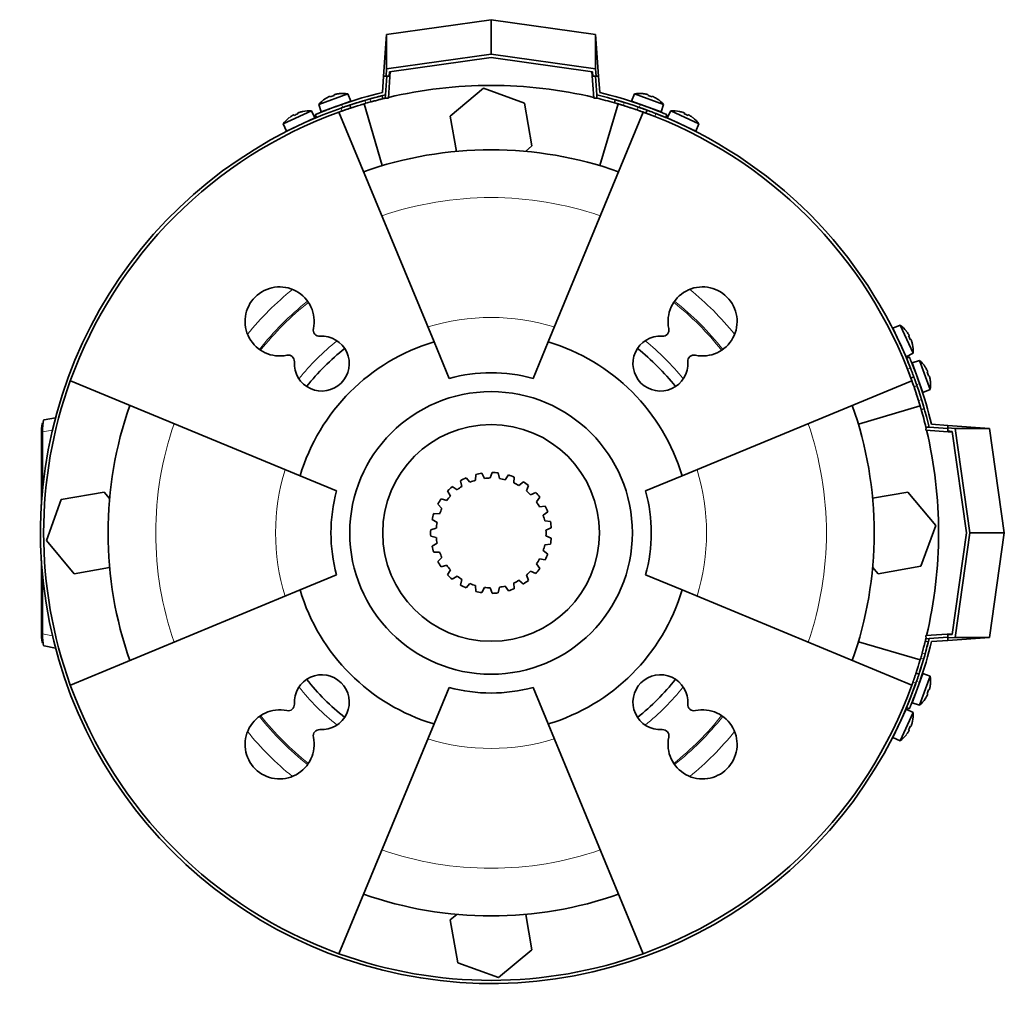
# Model space of a CAD drawing. Header units: millimetres. Extents: x 462 to 1346, y -1444 to 1443.
# Tile 28 of 29: x 462 to 775, y 1130 to 1443. Entities that reach past the tile are written whole.
import ezdxf

# ---------------------------------------------------------------- set-up
doc = ezdxf.new("R2010")
doc.units = ezdxf.units.MM
for name, color, linetype in [('LOW_454-2', 7, 'Continuous'), ('M5X8_UNI7687', 7, 'Continuous'), ('VSI184-254_GIUNT', 7, 'Continuous'), ('VSI344-454_FILTR', 7, 'Continuous'), ('VSI344-454_SUPPO', 7, 'Continuous'), ('VSI344-454_TERMI', 7, 'Continuous'), ('VSI344-454_TESTA', 7, 'Continuous')]:
    doc.layers.add(name, color=color, linetype=linetype)

# ---------------------------------------------------------------- blocks, each defined once
blk = doc.blocks.new('SE1')
at = {"layer": 'LOW_454-2', "color": 7, "linetype": 'Continuous', "lineweight": 35}
for p, q in [((579.27, 1418.23), (579.86, 1426.71)), ((644.1, 1426.71), (644.69, 1418.23)), ((578.34, 1419.29), (578.27, 1418.3)), ((578.27, 1418.3), (579.27, 1418.23)), ((644.69, 1418.23), (645.69, 1418.3)), ((645.69, 1418.3), (645.62, 1419.29)), ((750.49, 1313.5), (750.42, 1312.5)), ((750.42, 1312.5), (758.89, 1311.91)), ((751.48, 1313.43), (750.49, 1313.5)), ((758.89, 1247.68), (750.42, 1247.08)), ((750.42, 1247.08), (750.49, 1246.09)), ((750.49, 1246.09), (751.48, 1246.16))]:
    blk.add_line(p, q, dxfattribs=at)
at = {"layer": 'M5X8_UNI7687', "color": 7, "linetype": 'Continuous', "lineweight": 35}
for p, q in [((566.34, 1419.61), (557.07, 1416.24)), ((559.17, 1418.07), (559.15, 1418.08)), ((560.63, 1418.81), (560.71, 1418.63)), ((561.96, 1419.3), (562.01, 1419.1)), ((563.56, 1419.66), (563.56, 1419.69)), ((567.26, 1417.29), (566.34, 1419.61)), ((657.62, 1419.61), (656.7, 1417.29)), ((666.89, 1416.24), (657.62, 1419.61)), ((660.41, 1419.66), (660.4, 1419.69)), ((662, 1419.3), (661.95, 1419.1)), ((663.34, 1418.81), (663.25, 1418.63)), ((664.79, 1418.07), (664.82, 1418.08)), ((557.07, 1416.24), (557.86, 1413.87)), ((557.86, 1413.87), (567.26, 1417.29)), ((565.26, 1415.47), (565.26, 1415.47)), ((656.7, 1417.29), (666.1, 1413.87)), ((666.1, 1413.87), (666.89, 1416.24)), ((554.75, 1414.2), (545.81, 1410.03)), ((546.8, 1407.73), (555.87, 1411.96)), ((547.74, 1412.03), (547.72, 1412.04)), ((549.13, 1412.9), (549.23, 1412.73)), ((550.41, 1413.5), (550.48, 1413.31)), ((551.97, 1414.01), (551.98, 1414.03)), ((555.87, 1411.96), (554.75, 1414.2)), ((669.21, 1414.2), (668.1, 1411.96)), ((668.1, 1411.96), (677.16, 1407.73)), ((678.15, 1410.03), (669.21, 1414.2)), ((671.99, 1414.01), (671.98, 1414.03)), ((673.55, 1413.5), (673.48, 1413.31)), ((674.83, 1412.9), (674.73, 1412.73)), ((676.24, 1412.04), (676.22, 1412.03)), ((545.81, 1410.03), (546.8, 1407.73)), ((677.16, 1407.73), (678.15, 1410.03)), ((742.22, 1345.96), (739.92, 1344.97)), ((746.39, 1337.03), (742.22, 1345.96)), ((739.92, 1344.97), (744.15, 1335.91)), ((744.22, 1344.03), (744.23, 1344.06)), ((745.09, 1342.65), (744.91, 1342.54)), ((745.69, 1341.36), (745.5, 1341.29)), ((746.19, 1339.8), (746.22, 1339.8)), ((744.15, 1335.91), (746.39, 1337.03)), ((748.43, 1334.7), (746.06, 1333.91)), ((746.06, 1333.91), (749.48, 1324.52)), ((751.8, 1325.44), (748.43, 1334.7)), ((750.26, 1332.61), (750.27, 1332.63)), ((751, 1331.15), (750.82, 1331.06)), ((751.49, 1329.81), (751.29, 1329.76)), ((751.85, 1328.22), (751.88, 1328.21)), ((749.48, 1324.52), (751.8, 1325.44)), ((749.48, 1235.07), (746.06, 1225.67)), ((747.66, 1233.07), (747.66, 1233.07)), ((748.43, 1224.88), (751.8, 1234.15)), ((751.8, 1234.15), (749.48, 1235.07)), ((751.49, 1229.77), (751.29, 1229.82)), ((751.85, 1231.37), (751.88, 1231.38)), ((750.26, 1226.98), (750.27, 1226.96)), ((751, 1228.44), (750.82, 1228.52)), ((744.15, 1223.68), (739.92, 1214.62)), ((746.39, 1222.56), (744.15, 1223.68)), ((746.06, 1225.67), (748.43, 1224.88)), ((742.22, 1213.62), (746.39, 1222.56)), ((745.09, 1216.94), (744.91, 1217.04)), ((745.69, 1218.23), (745.5, 1218.3)), ((746.19, 1219.78), (746.22, 1219.79)), ((739.92, 1214.62), (742.22, 1213.62)), ((744.22, 1215.55), (744.23, 1215.53))]:
    blk.add_line(p, q, dxfattribs=at)
for centre, radius, start, end in [((564.68, 1409.75), 10, 123.5916, 139.5414), ((564.68, 1409.75), 10, 80.4586, 96.4084), ((659.28, 1409.75), 10, 83.5916, 99.5414), ((659.28, 1409.75), 10, 40.4586, 56.4084), ((565.55, 1416.13), 0.5, 110, 129.2041), ((658.41, 1416.13), 0.5, 50.7959, 70), ((664.05, 1414.08), 0.5, 70, 89.4625), ((553.96, 1404.23), 10, 128.5916, 144.5414), ((553.96, 1404.23), 10, 85.4586, 101.4084), ((554.27, 1410.66), 0.5, 115, 134.2679), ((670.01, 1404.23), 10, 78.5916, 94.5414), ((669.7, 1410.66), 0.5, 45.7321, 65), ((670.01, 1404.23), 10, 35.4586, 51.4084), ((548.83, 1408.13), 0.5, 95.7321, 115), ((675.13, 1408.13), 0.5, 65, 84.2679), ((736.42, 1337.82), 10, 38.5916, 54.5414), ((740.32, 1342.95), 0.5, 5.7321, 25), ((736.42, 1337.82), 10, 355.4586, 11.4084), ((742.85, 1337.51), 0.5, 25, 44.2679), ((741.94, 1327.09), 10, 33.5916, 49.5414), ((748.32, 1326.22), 0.5, 20, 39.2041), ((741.94, 1327.09), 10, 350.4586, 6.4084), ((748.32, 1233.36), 0.5, 320.7959, 340), ((741.94, 1232.49), 10, 353.5916, 9.5414), ((746.27, 1227.72), 0.5, 340, 359.4627), ((741.94, 1232.49), 10, 310.4586, 326.4084), ((742.85, 1222.08), 0.5, 315.7321, 335), ((736.42, 1221.77), 10, 348.5916, 4.5414), ((740.32, 1216.64), 0.5, 335, 354.2679), ((736.42, 1221.77), 10, 305.4586, 321.4084)]:
    blk.add_arc(centre, radius, start, end, dxfattribs=at)
for centre, major_axis, ratio, start_param, end_param in [((564.68, 1409.76), (-9.4, -3.42), 0.996195, 4.833518, 4.948078), ((563.92, 1411.83), (8.7, 3.17), 0.811251, 1.49595, 1.645642), ((564.68, 1409.76), (9.4, 3.42), 0.996195, 1.335108, 1.449667), ((659.29, 1409.76), (-9.4, 3.42), 0.996195, 4.833518, 4.948078), ((660.04, 1411.83), (8.7, -3.17), 0.811251, 1.49595, 1.645642), ((659.29, 1409.76), (9.4, -3.42), 0.996195, 1.335108, 1.449667), ((553.95, 1404.24), (-9.06, -4.23), 0.996195, 4.833518, 4.948078), ((553.02, 1406.23), (8.39, 3.91), 0.811251, 1.49595, 1.645642), ((553.95, 1404.24), (9.06, 4.23), 0.996195, 1.335108, 1.449667), ((670.01, 1404.24), (-9.06, 4.23), 0.996195, 4.833518, 4.948078), ((670.94, 1406.23), (8.39, -3.91), 0.811251, 1.49595, 1.645642), ((670.01, 1404.24), (9.06, -4.23), 0.996195, 1.335108, 1.449667), ((736.43, 1337.82), (-4.23, 9.06), 0.996195, 4.833518, 4.948078), ((738.42, 1338.75), (3.91, -8.39), 0.811251, 1.49595, 1.645642), ((736.43, 1337.82), (4.23, -9.06), 0.996195, 1.335108, 1.449667), ((741.95, 1327.1), (-3.42, 9.4), 0.996195, 4.833518, 4.948078), ((744.02, 1327.85), (3.17, -8.7), 0.811251, 1.49595, 1.645642), ((741.95, 1327.1), (3.42, -9.4), 0.996195, 1.335108, 1.449667), ((744.02, 1231.74), (-3.17, -8.7), 0.811251, 1.49595, 1.645642), ((741.95, 1232.49), (3.42, 9.4), 0.996195, 4.833518, 4.948078), ((741.95, 1232.49), (-3.42, -9.4), 0.996195, 1.335108, 1.449667), ((738.42, 1220.83), (-3.91, -8.39), 0.811251, 1.49595, 1.645642), ((736.43, 1221.76), (4.23, 9.06), 0.996195, 4.833518, 4.948078), ((736.43, 1221.76), (-4.23, -9.06), 0.996195, 1.335108, 1.449667)]:
    blk.add_ellipse(centre, major_axis=major_axis, ratio=ratio, start_param=start_param, end_param=end_param, dxfattribs=at)
for points in [[(560.63, 1418.81), (560.63, 1418.82), (560.62, 1418.82), (560.61, 1418.82), (560.6, 1418.82), (560.58, 1418.82), (560.56, 1418.81), (560.54, 1418.81), (560.51, 1418.8), (560.48, 1418.79), (560.44, 1418.77), (560.41, 1418.76), (560.37, 1418.74), (560.33, 1418.73), (560.29, 1418.71), (560.25, 1418.69), (560.2, 1418.67), (560.17, 1418.65), (560.16, 1418.64)], [(562.43, 1419.47), (562.41, 1419.47), (562.38, 1419.46), (562.33, 1419.45), (562.29, 1419.43), (562.24, 1419.42), (562.2, 1419.41), (562.16, 1419.4), (562.13, 1419.39), (562.09, 1419.37), (562.06, 1419.36), (562.03, 1419.35), (562.01, 1419.34), (561.99, 1419.33), (561.98, 1419.32), (561.97, 1419.31), (561.96, 1419.31), (561.96, 1419.3), (561.96, 1419.3)], [(662, 1419.3), (662, 1419.3), (662, 1419.31), (662, 1419.31), (661.99, 1419.32), (661.97, 1419.33), (661.95, 1419.34), (661.93, 1419.35), (661.9, 1419.36), (661.87, 1419.37), (661.84, 1419.39), (661.8, 1419.4), (661.76, 1419.41), (661.72, 1419.42), (661.68, 1419.43), (661.63, 1419.45), (661.58, 1419.46), (661.55, 1419.47), (661.53, 1419.47)], [(663.8, 1418.64), (663.79, 1418.65), (663.76, 1418.67), (663.71, 1418.69), (663.67, 1418.71), (663.63, 1418.73), (663.59, 1418.74), (663.56, 1418.76), (663.52, 1418.77), (663.48, 1418.79), (663.45, 1418.8), (663.42, 1418.81), (663.4, 1418.81), (663.38, 1418.82), (663.36, 1418.82), (663.35, 1418.82), (663.34, 1418.82), (663.34, 1418.82), (663.34, 1418.81)], [(549.13, 1412.9), (549.13, 1412.9), (549.12, 1412.91), (549.11, 1412.91), (549.1, 1412.91), (549.09, 1412.9), (549.07, 1412.9), (549.04, 1412.89), (549.01, 1412.88), (548.98, 1412.86), (548.95, 1412.85), (548.91, 1412.83), (548.88, 1412.81), (548.84, 1412.79), (548.8, 1412.77), (548.76, 1412.74), (548.72, 1412.72), (548.69, 1412.7), (548.68, 1412.69)], [(550.87, 1413.71), (550.85, 1413.71), (550.82, 1413.7), (550.77, 1413.68), (550.73, 1413.67), (550.69, 1413.65), (550.65, 1413.63), (550.61, 1413.62), (550.57, 1413.6), (550.54, 1413.59), (550.51, 1413.57), (550.48, 1413.56), (550.46, 1413.55), (550.44, 1413.54), (550.43, 1413.53), (550.42, 1413.52), (550.41, 1413.51), (550.41, 1413.5), (550.41, 1413.5)], [(673.55, 1413.5), (673.55, 1413.5), (673.55, 1413.51), (673.54, 1413.52), (673.53, 1413.53), (673.52, 1413.54), (673.5, 1413.55), (673.48, 1413.56), (673.46, 1413.57), (673.42, 1413.59), (673.39, 1413.6), (673.35, 1413.62), (673.32, 1413.63), (673.28, 1413.65), (673.23, 1413.67), (673.19, 1413.68), (673.15, 1413.7), (673.11, 1413.71), (673.1, 1413.71)], [(675.29, 1412.69), (675.27, 1412.7), (675.24, 1412.72), (675.2, 1412.74), (675.16, 1412.77), (675.12, 1412.79), (675.08, 1412.81), (675.05, 1412.83), (675.01, 1412.85), (674.98, 1412.86), (674.95, 1412.88), (674.92, 1412.89), (674.9, 1412.9), (674.88, 1412.9), (674.86, 1412.91), (674.85, 1412.91), (674.84, 1412.91), (674.84, 1412.9), (674.83, 1412.9)], [(745.09, 1342.65), (745.09, 1342.65), (745.1, 1342.65), (745.1, 1342.66), (745.09, 1342.67), (745.09, 1342.69), (745.09, 1342.71), (745.08, 1342.73), (745.07, 1342.76), (745.05, 1342.79), (745.04, 1342.82), (745.02, 1342.86), (745, 1342.9), (744.98, 1342.93), (744.96, 1342.97), (744.93, 1343.01), (744.91, 1343.05), (744.89, 1343.08), (744.88, 1343.1)], [(745.9, 1340.91), (745.9, 1340.92), (745.89, 1340.96), (745.87, 1341), (745.85, 1341.05), (745.84, 1341.09), (745.82, 1341.13), (745.81, 1341.17), (745.79, 1341.2), (745.78, 1341.24), (745.76, 1341.27), (745.75, 1341.29), (745.74, 1341.31), (745.72, 1341.33), (745.71, 1341.35), (745.71, 1341.35), (745.7, 1341.36), (745.69, 1341.36), (745.69, 1341.36)], [(751, 1331.15), (751, 1331.15), (751.01, 1331.15), (751.01, 1331.16), (751.01, 1331.17), (751.01, 1331.19), (751, 1331.21), (751, 1331.23), (750.99, 1331.26), (750.98, 1331.29), (750.96, 1331.33), (750.95, 1331.37), (750.93, 1331.41), (750.91, 1331.44), (750.9, 1331.48), (750.88, 1331.53), (750.86, 1331.57), (750.84, 1331.6), (750.83, 1331.62)], [(751.66, 1329.35), (751.65, 1329.36), (751.65, 1329.4), (751.63, 1329.44), (751.62, 1329.49), (751.61, 1329.53), (751.6, 1329.57), (751.59, 1329.61), (751.57, 1329.65), (751.56, 1329.68), (751.55, 1329.72), (751.54, 1329.74), (751.53, 1329.77), (751.52, 1329.78), (751.51, 1329.8), (751.5, 1329.81), (751.49, 1329.81), (751.49, 1329.81), (751.49, 1329.81)], [(751.49, 1229.77), (751.49, 1229.77), (751.49, 1229.77), (751.5, 1229.78), (751.51, 1229.79), (751.52, 1229.8), (751.53, 1229.82), (751.54, 1229.84), (751.55, 1229.87), (751.56, 1229.9), (751.57, 1229.94), (751.59, 1229.98), (751.6, 1230.02), (751.61, 1230.06), (751.62, 1230.1), (751.63, 1230.14), (751.65, 1230.19), (751.65, 1230.22), (751.66, 1230.24)], [(750.83, 1227.97), (750.84, 1227.99), (750.86, 1228.02), (750.88, 1228.06), (750.9, 1228.1), (750.91, 1228.14), (750.93, 1228.18), (750.95, 1228.22), (750.96, 1228.26), (750.98, 1228.29), (750.99, 1228.32), (751, 1228.35), (751, 1228.37), (751.01, 1228.4), (751.01, 1228.41), (751.01, 1228.42), (751.01, 1228.43), (751, 1228.44), (751, 1228.44)], [(744.88, 1216.49), (744.89, 1216.5), (744.91, 1216.53), (744.93, 1216.57), (744.96, 1216.61), (744.98, 1216.65), (745, 1216.69), (745.02, 1216.73), (745.04, 1216.76), (745.05, 1216.8), (745.07, 1216.83), (745.08, 1216.85), (745.09, 1216.88), (745.09, 1216.9), (745.09, 1216.91), (745.1, 1216.93), (745.1, 1216.93), (745.09, 1216.94), (745.09, 1216.94)], [(745.69, 1218.23), (745.69, 1218.23), (745.7, 1218.23), (745.71, 1218.23), (745.71, 1218.24), (745.72, 1218.25), (745.74, 1218.27), (745.75, 1218.29), (745.76, 1218.32), (745.78, 1218.35), (745.79, 1218.38), (745.81, 1218.42), (745.82, 1218.46), (745.84, 1218.5), (745.85, 1218.54), (745.87, 1218.58), (745.89, 1218.63), (745.9, 1218.66), (745.9, 1218.68)]]:
    blk.add_open_spline(points, degree=3, dxfattribs=at)
at = {"layer": 'VSI184-254_GIUNT', "color": 7, "linetype": 'Continuous', "lineweight": 35}
for p, q in [((607.1, 1298.41), (607, 1296.57)), ((609.87, 1297.17), (609.04, 1298.82)), ((612.31, 1299.04), (611.71, 1297.29)), ((614.64, 1297.09), (614.28, 1298.9)), ((617.49, 1298.24), (616.44, 1296.72)), ((602.26, 1296.41), (602.65, 1294.6)), ((605.26, 1295.95), (604.02, 1297.32)), ((619.21, 1295.73), (619.35, 1297.58)), ((622.26, 1296.07), (620.84, 1294.89)), ((598.14, 1293.17), (599.01, 1291.53)), ((601.15, 1293.54), (599.58, 1294.52)), ((623.24, 1293.19), (623.88, 1294.93)), ((626.27, 1292.69), (624.58, 1291.94)), ((595.04, 1288.94), (596.32, 1287.6)), ((597.84, 1290.11), (596.07, 1290.63)), ((626.44, 1289.66), (627.52, 1291.16)), ((595.59, 1285.91), (593.74, 1285.93)), ((629.22, 1288.36), (627.39, 1288.09)), ((628.56, 1285.39), (630.01, 1286.54)), ((593.2, 1284.03), (594.79, 1283.08)), ((630.89, 1283.39), (629.06, 1283.62)), ((594.54, 1281.26), (592.76, 1280.78)), ((629.46, 1280.71), (631.16, 1281.43)), ((592.76, 1278.8), (594.54, 1278.32)), ((594.79, 1276.5), (593.2, 1275.56)), ((631.16, 1278.16), (629.46, 1278.87)), ((593.74, 1273.65), (595.59, 1273.67)), ((630.01, 1273.04), (628.56, 1274.19)), ((629.06, 1275.96), (630.89, 1276.19)), ((596.32, 1271.99), (595.04, 1270.65)), ((627.39, 1271.5), (629.22, 1271.23)), ((596.07, 1268.96), (597.84, 1269.48)), ((599.01, 1268.05), (598.14, 1266.42)), ((624.58, 1267.65), (626.27, 1266.89)), ((627.52, 1268.43), (626.44, 1269.93)), ((599.58, 1265.07), (601.15, 1266.05)), ((602.65, 1264.99), (602.26, 1263.18)), ((619.35, 1262.01), (619.2, 1263.85)), ((620.84, 1264.7), (622.26, 1263.52)), ((623.88, 1264.66), (623.24, 1266.39)), ((604.02, 1262.27), (605.26, 1263.63)), ((607, 1263.02), (607.1, 1261.17)), ((609.04, 1260.77), (609.87, 1262.42)), ((611.71, 1262.29), (612.31, 1260.55)), ((614.28, 1260.68), (614.64, 1262.5)), ((616.44, 1262.87), (617.49, 1261.35))]:
    blk.add_line(p, q, dxfattribs=at)
blk.add_circle((611.98, 1279.79), 34.5, dxfattribs=at)
for radius, start, end in [(19.25, 98.79, 104.688), (19.25, 83.1378, 89.0358), (19.25, 67.4856, 73.3836), (19.25, 114.4422, 120.3402), (17.5, 106.5542, 112.576), (17.5, 90.902, 96.9238), (17.5, 75.2498, 81.2716), (17.5, 59.5976, 65.6194), (19.25, 51.8334, 57.7314), (19.25, 130.0944, 135.9924), (17.5, 122.2064, 128.2282), (17.5, 43.9454, 49.9672), (19.25, 36.1812, 42.0792), (19.25, 145.7466, 151.6446), (17.5, 137.8586, 143.8804), (17.5, 28.2932, 34.315), (19.25, 161.3988, 167.2968), (17.5, 153.5108, 159.5326), (19.25, 20.529, 26.427), (17.5, 169.163, 175.1848), (17.5, 12.641, 18.6628), (19.25, 4.8768, 10.7748), (19.25, 177.051, 182.949), (17.5, 356.9888, 3.0106), (17.5, 184.8152, 190.837), (19.25, 349.2246, 355.1226), (19.25, 192.7032, 198.6012), (17.5, 200.4674, 206.4892), (17.5, 341.3366, 347.3584), (19.25, 208.3554, 214.2534), (17.5, 325.6844, 331.7062), (19.25, 333.5724, 339.4704), (17.5, 216.1196, 222.1414), (17.5, 310.0322, 316.054), (19.25, 317.9202, 323.8182), (19.25, 224.0076, 229.9056), (17.5, 231.7718, 237.7936), (17.5, 294.38, 300.4018), (19.25, 302.268, 308.166), (19.25, 239.6598, 245.5578), (17.5, 247.424, 253.4458), (19.25, 255.312, 261.21), (17.5, 263.0762, 269.098), (19.25, 270.9642, 276.8622), (17.5, 278.7284, 284.7496), (19.25, 286.6158, 292.5138)]:
    blk.add_arc((611.98, 1279.79), radius, start, end, dxfattribs=at)
at = {"layer": 'VSI344-454_FILTR', "color": 4, "linetype": 'Continuous', "lineweight": 9}
for p, q in [((571.82, 1417.56), (572.13, 1416.61)), ((573.64, 1417.04), (573.4, 1418.01)), ((564.52, 1414.16), (564.2, 1415.11)), ((654.41, 1416.88), (654.13, 1415.92)), ((658.48, 1414.49), (658.82, 1415.43)), ((664.45, 1413.36), (664.11, 1412.42)), ((744.61, 1331.92), (745.54, 1332.26)), ((747.62, 1326.64), (746.68, 1326.29)), ((748.1, 1321.95), (749.07, 1322.22)), ((748.8, 1239.94), (749.75, 1239.63)), ((750.2, 1241.21), (749.23, 1241.45)), ((747.29, 1232.01), (746.34, 1232.33))]:
    blk.add_line(p, q, dxfattribs=at)
at = {"layer": 'VSI344-454_FILTR', "color": 7, "linetype": 'Continuous', "lineweight": 35}
for p, q in [((577.51, 1418.06), (577.27, 1419.03)), ((651.54, 1417.73), (651.26, 1416.77)), ((567.36, 1415.12), (567.04, 1416.07)), ((661.65, 1414.42), (661.3, 1413.48)), ((745.67, 1329.11), (746.61, 1329.46)), ((748.96, 1319.07), (749.92, 1319.35)), ((751.22, 1245.08), (750.25, 1245.32)), ((748.26, 1234.85), (747.31, 1235.17))]:
    blk.add_line(p, q, dxfattribs=at)
for radius, start, end in [(143.5, 109.4479, 340.5521), (142.5, 105.6085, 106.2392), (142.5, 70.9563, 72.7937), (142.5, 109.4563, 109.8856), (143.5, 21.4479, 68.5521), (142.5, 160.1144, 199.8856), (142.5, 17.2063, 19.0437), (142.5, 343.7608, 344.3915), (142.5, 340.1144, 340.5437), (142.5, 250.1144, 289.8856)]:
    blk.add_arc((611.98, 1279.79), radius, start, end, dxfattribs=at)
for points, knots in [([(567.04, 1416.07), (567.04, 1416.07), (567.04, 1416.08), (567.06, 1416.08), (567.08, 1416.09), (567.11, 1416.1), (567.15, 1416.11), (567.2, 1416.13), (567.26, 1416.15), (567.33, 1416.17), (567.49, 1416.22), (567.82, 1416.33), (568.41, 1416.52), (569.14, 1416.75), (569.81, 1416.96), (570.34, 1417.12), (570.7, 1417.23), (571.07, 1417.34), (571.44, 1417.45), (571.69, 1417.52), (571.82, 1417.56)], [0, 0, 0, 0, 0.027983, 0.05579, 0.083473, 0.111087, 0.138684, 0.166318, 0.194043, 0.221912, 0.249977, 0.374927, 0.499719, 0.624594, 0.749762, 0.800184, 0.850106, 0.899841, 0.949701, 1, 1, 1, 1]), ([(573.4, 1418.01), (573.46, 1418.03), (573.59, 1418.06), (573.78, 1418.11), (573.96, 1418.17), (574.15, 1418.22), (574.33, 1418.27), (574.52, 1418.32), (574.7, 1418.36), (575.05, 1418.46), (575.56, 1418.59), (576.15, 1418.75), (576.63, 1418.87), (576.93, 1418.95), (577.1, 1418.99), (577.2, 1419.01), (577.25, 1419.03), (577.26, 1419.03), (577.27, 1419.03)], [0, 0, 0, 0, 0.031592, 0.062927, 0.094082, 0.125133, 0.156157, 0.187231, 0.218434, 0.24984, 0.375694, 0.49976, 0.623965, 0.750126, 0.812727, 0.874827, 0.937046, 1, 1, 1, 1]), ([(577.51, 1418.06), (577.51, 1418.06), (577.5, 1418.06), (577.49, 1418.06), (577.47, 1418.05), (577.43, 1418.04), (577.39, 1418.03), (577.34, 1418.02), (577.28, 1418), (577.14, 1417.97), (576.87, 1417.9), (576.39, 1417.78), (575.8, 1417.62), (575.24, 1417.47), (574.76, 1417.35), (574.39, 1417.25), (574.02, 1417.14), (573.77, 1417.07), (573.64, 1417.04)], [0, 0, 0, 0, 0.031603, 0.06295, 0.094114, 0.125174, 0.156207, 0.187289, 0.2185, 0.249914, 0.37603, 0.500271, 0.624311, 0.750212, 0.812795, 0.874875, 0.937072, 1, 1, 1, 1]), ([(651.54, 1417.73), (651.54, 1417.73), (651.54, 1417.73), (651.55, 1417.73), (651.57, 1417.72), (651.61, 1417.71), (651.65, 1417.7), (651.7, 1417.69), (651.8, 1417.66), (652.01, 1417.6), (652.37, 1417.49), (652.8, 1417.36), (653.22, 1417.24), (653.58, 1417.13), (653.85, 1417.05), (654.13, 1416.96), (654.32, 1416.91), (654.41, 1416.88)], [0, 0, 0, 0, 0.036092, 0.07186, 0.10742, 0.142884, 0.178369, 0.213992, 0.249865, 0.376032, 0.500265, 0.624304, 0.750267, 0.812832, 0.874898, 0.937082, 1, 1, 1, 1]), ([(564.2, 1415.11), (564.26, 1415.12), (564.36, 1415.16), (564.52, 1415.22), (564.68, 1415.27), (564.83, 1415.33), (564.99, 1415.38), (565.14, 1415.43), (565.41, 1415.53), (565.79, 1415.65), (566.22, 1415.8), (566.58, 1415.92), (566.8, 1415.99), (566.92, 1416.04), (566.99, 1416.06), (567.03, 1416.07), (567.04, 1416.07), (567.04, 1416.07)], [0, 0, 0, 0, 0.036074, 0.071835, 0.107394, 0.142867, 0.178369, 0.214015, 0.24992, 0.375515, 0.499618, 0.623903, 0.749864, 0.812552, 0.874725, 0.937001, 1, 1, 1, 1]), ([(567.36, 1415.12), (567.35, 1415.12), (567.35, 1415.12), (567.34, 1415.12), (567.32, 1415.11), (567.29, 1415.1), (567.25, 1415.09), (567.2, 1415.07), (567.09, 1415.04), (566.89, 1414.97), (566.53, 1414.85), (566.1, 1414.71), (565.69, 1414.56), (565.34, 1414.44), (565.07, 1414.35), (564.79, 1414.25), (564.61, 1414.19), (564.52, 1414.16)], [0, 0, 0, 0, 0.03611, 0.071905, 0.107497, 0.143003, 0.178538, 0.214218, 0.250157, 0.376062, 0.500392, 0.624478, 0.750119, 0.812755, 0.874869, 0.937079, 1, 1, 1, 1]), ([(572.13, 1416.61), (572.06, 1416.59), (571.92, 1416.55), (571.71, 1416.48), (571.5, 1416.42), (571.3, 1416.36), (571.09, 1416.3), (570.89, 1416.24), (570.69, 1416.18), (570.49, 1416.12), (570.07, 1415.99), (569.45, 1415.8), (568.73, 1415.57), (568.13, 1415.38), (567.78, 1415.26), (567.58, 1415.2), (567.48, 1415.17), (567.41, 1415.14), (567.36, 1415.13), (567.36, 1415.13), (567.36, 1415.12)], [0, 0, 0, 0, 0.028015, 0.055853, 0.083568, 0.111211, 0.138838, 0.166503, 0.194258, 0.222157, 0.250253, 0.375393, 0.500268, 0.625041, 0.750017, 0.800385, 0.850255, 0.899939, 0.94975, 1, 1, 1, 1]), ([(654.13, 1415.92), (654.08, 1415.93), (653.97, 1415.97), (653.81, 1416.01), (653.65, 1416.06), (653.5, 1416.11), (653.34, 1416.16), (653.19, 1416.2), (652.91, 1416.29), (652.53, 1416.4), (652.09, 1416.53), (651.73, 1416.64), (651.51, 1416.7), (651.38, 1416.74), (651.31, 1416.76), (651.27, 1416.77), (651.26, 1416.77), (651.26, 1416.77)], [0, 0, 0, 0, 0.036074, 0.071827, 0.107372, 0.142823, 0.178296, 0.213907, 0.249769, 0.37568, 0.49974, 0.623937, 0.750153, 0.812742, 0.874833, 0.937047, 1, 1, 1, 1]), ([(661.3, 1413.48), (661.3, 1413.49), (661.3, 1413.49), (661.29, 1413.49), (661.27, 1413.5), (661.23, 1413.51), (661.19, 1413.52), (661.15, 1413.54), (661.04, 1413.58), (660.84, 1413.65), (660.49, 1413.78), (660.06, 1413.94), (659.65, 1414.08), (659.3, 1414.21), (659.03, 1414.3), (658.76, 1414.4), (658.57, 1414.46), (658.48, 1414.49)], [0, 0, 0, 0, 0.036048, 0.071793, 0.107348, 0.142827, 0.178345, 0.214016, 0.249954, 0.375229, 0.499698, 0.624316, 0.749897, 0.812621, 0.874803, 0.937057, 1, 1, 1, 1]), ([(658.82, 1415.43), (658.88, 1415.41), (658.98, 1415.38), (659.14, 1415.32), (659.3, 1415.27), (659.45, 1415.21), (659.61, 1415.16), (659.76, 1415.11), (660.03, 1415.01), (660.41, 1414.87), (660.84, 1414.72), (661.19, 1414.59), (661.41, 1414.51), (661.53, 1414.47), (661.6, 1414.44), (661.64, 1414.43), (661.65, 1414.42), (661.65, 1414.42)], [0, 0, 0, 0, 0.036087, 0.071867, 0.107452, 0.142957, 0.178497, 0.214187, 0.25014, 0.375681, 0.50031, 0.624737, 0.750064, 0.812751, 0.874892, 0.937105, 1, 1, 1, 1]), ([(661.65, 1414.42), (661.65, 1414.42), (661.65, 1414.42), (661.67, 1414.42), (661.69, 1414.41), (661.72, 1414.4), (661.76, 1414.38), (661.81, 1414.37), (661.91, 1414.33), (662.11, 1414.25), (662.46, 1414.12), (662.89, 1413.96), (663.3, 1413.8), (663.64, 1413.67), (663.91, 1413.57), (664.18, 1413.46), (664.36, 1413.39), (664.45, 1413.36)], [0, 0, 0, 0, 0.036092, 0.07186, 0.10742, 0.142884, 0.178369, 0.213992, 0.249865, 0.376032, 0.500265, 0.624304, 0.750267, 0.812832, 0.874898, 0.937082, 1, 1, 1, 1]), ([(664.11, 1412.42), (664.05, 1412.44), (663.95, 1412.48), (663.79, 1412.54), (663.64, 1412.6), (663.48, 1412.66), (663.33, 1412.72), (663.18, 1412.78), (662.91, 1412.88), (662.54, 1413.02), (662.11, 1413.18), (661.76, 1413.31), (661.55, 1413.4), (661.42, 1413.44), (661.35, 1413.47), (661.31, 1413.48), (661.31, 1413.48), (661.3, 1413.48)], [0, 0, 0, 0, 0.036074, 0.071827, 0.107372, 0.142823, 0.178296, 0.213907, 0.249769, 0.37568, 0.49974, 0.623937, 0.750153, 0.812742, 0.874833, 0.937047, 1, 1, 1, 1]), ([(745.67, 1329.11), (745.67, 1329.12), (745.67, 1329.12), (745.67, 1329.13), (745.66, 1329.15), (745.65, 1329.18), (745.63, 1329.22), (745.62, 1329.27), (745.58, 1329.38), (745.5, 1329.57), (745.37, 1329.93), (745.21, 1330.35), (745.05, 1330.76), (744.92, 1331.11), (744.82, 1331.37), (744.71, 1331.64), (744.64, 1331.83), (744.61, 1331.92)], [0, 0, 0, 0, 0.036092, 0.07186, 0.10742, 0.142884, 0.178369, 0.213991, 0.249865, 0.376032, 0.500265, 0.624303, 0.750267, 0.812832, 0.874898, 0.937082, 1, 1, 1, 1]), ([(745.54, 1332.26), (745.56, 1332.21), (745.61, 1332.11), (745.67, 1331.95), (745.73, 1331.8), (745.79, 1331.64), (745.84, 1331.49), (745.9, 1331.34), (746.01, 1331.07), (746.15, 1330.7), (746.31, 1330.27), (746.44, 1329.92), (746.52, 1329.7), (746.57, 1329.58), (746.59, 1329.51), (746.61, 1329.47), (746.61, 1329.46), (746.61, 1329.46)], [0, 0, 0, 0, 0.036074, 0.071827, 0.107372, 0.142823, 0.178296, 0.213907, 0.249769, 0.375679, 0.49974, 0.623937, 0.750153, 0.812742, 0.874833, 0.937047, 1, 1, 1, 1]), ([(746.68, 1326.29), (746.66, 1326.34), (746.63, 1326.45), (746.57, 1326.61), (746.52, 1326.76), (746.46, 1326.92), (746.41, 1327.07), (746.36, 1327.22), (746.26, 1327.5), (746.13, 1327.87), (745.97, 1328.3), (745.84, 1328.66), (745.76, 1328.87), (745.72, 1329), (745.69, 1329.07), (745.68, 1329.11), (745.67, 1329.11), (745.67, 1329.11)], [0, 0, 0, 0, 0.036087, 0.071867, 0.107452, 0.142957, 0.178497, 0.214187, 0.25014, 0.375682, 0.50031, 0.624737, 0.750064, 0.812751, 0.874892, 0.937105, 1, 1, 1, 1]), ([(746.61, 1329.46), (746.61, 1329.46), (746.61, 1329.46), (746.62, 1329.44), (746.63, 1329.42), (746.64, 1329.39), (746.65, 1329.35), (746.67, 1329.3), (746.71, 1329.2), (746.78, 1329), (746.91, 1328.65), (747.06, 1328.22), (747.21, 1327.81), (747.33, 1327.46), (747.43, 1327.19), (747.52, 1326.91), (747.59, 1326.73), (747.62, 1326.64)], [0, 0, 0, 0, 0.036048, 0.071793, 0.107348, 0.142827, 0.178345, 0.214016, 0.249955, 0.375229, 0.499698, 0.624316, 0.749898, 0.812622, 0.874803, 0.937058, 1, 1, 1, 1]), ([(748.96, 1319.07), (748.96, 1319.07), (748.96, 1319.07), (748.96, 1319.09), (748.95, 1319.11), (748.94, 1319.14), (748.93, 1319.18), (748.91, 1319.23), (748.88, 1319.34), (748.83, 1319.54), (748.72, 1319.9), (748.59, 1320.34), (748.47, 1320.76), (748.36, 1321.11), (748.28, 1321.39), (748.19, 1321.66), (748.13, 1321.85), (748.1, 1321.95)], [0, 0, 0, 0, 0.036092, 0.07186, 0.10742, 0.142884, 0.178369, 0.213991, 0.249865, 0.376032, 0.500265, 0.624303, 0.750267, 0.812832, 0.874898, 0.937082, 1, 1, 1, 1]), ([(749.07, 1322.22), (749.08, 1322.17), (749.12, 1322.06), (749.16, 1321.9), (749.21, 1321.74), (749.26, 1321.58), (749.31, 1321.43), (749.35, 1321.28), (749.44, 1321), (749.55, 1320.62), (749.68, 1320.18), (749.79, 1319.82), (749.85, 1319.6), (749.89, 1319.47), (749.91, 1319.4), (749.92, 1319.35), (749.92, 1319.35), (749.92, 1319.35)], [0, 0, 0, 0, 0.036074, 0.071827, 0.107372, 0.142823, 0.178296, 0.213907, 0.249769, 0.375679, 0.49974, 0.623937, 0.750153, 0.812742, 0.874833, 0.937047, 1, 1, 1, 1]), ([(749.23, 1241.45), (749.24, 1241.51), (749.28, 1241.64), (749.33, 1241.83), (749.38, 1242.02), (749.43, 1242.2), (749.48, 1242.39), (749.53, 1242.57), (749.58, 1242.75), (749.68, 1243.1), (749.81, 1243.61), (749.97, 1244.2), (750.09, 1244.69), (750.16, 1244.98), (750.21, 1245.16), (750.23, 1245.25), (750.25, 1245.31), (750.25, 1245.32), (750.25, 1245.32)], [0, 0, 0, 0, 0.031592, 0.062927, 0.094083, 0.125133, 0.156157, 0.187232, 0.218434, 0.249841, 0.375694, 0.49976, 0.623965, 0.750126, 0.812727, 0.874827, 0.937046, 1, 1, 1, 1]), ([(751.22, 1245.08), (751.22, 1245.08), (751.22, 1245.07), (751.21, 1245.06), (751.21, 1245.04), (751.2, 1245), (751.19, 1244.96), (751.18, 1244.91), (751.16, 1244.85), (751.13, 1244.71), (751.06, 1244.44), (750.94, 1243.96), (750.78, 1243.37), (750.63, 1242.81), (750.5, 1242.33), (750.41, 1241.96), (750.3, 1241.59), (750.23, 1241.34), (750.2, 1241.21)], [0, 0, 0, 0, 0.031603, 0.06295, 0.094114, 0.125174, 0.156207, 0.18729, 0.2185, 0.249914, 0.376031, 0.500271, 0.624311, 0.750213, 0.812795, 0.874875, 0.937072, 1, 1, 1, 1]), ([(747.31, 1235.17), (747.31, 1235.17), (747.31, 1235.17), (747.32, 1235.18), (747.33, 1235.21), (747.34, 1235.24), (747.35, 1235.28), (747.37, 1235.33), (747.38, 1235.38), (747.41, 1235.45), (747.46, 1235.61), (747.57, 1235.94), (747.76, 1236.54), (747.99, 1237.26), (748.19, 1237.93), (748.36, 1238.46), (748.46, 1238.82), (748.57, 1239.19), (748.69, 1239.56), (748.76, 1239.82), (748.8, 1239.94)], [0, 0, 0, 0, 0.027983, 0.05579, 0.083473, 0.111087, 0.138683, 0.166317, 0.194043, 0.221912, 0.249977, 0.374927, 0.499718, 0.624593, 0.749761, 0.800183, 0.850106, 0.89984, 0.949701, 1, 1, 1, 1]), ([(749.75, 1239.63), (749.73, 1239.56), (749.68, 1239.42), (749.62, 1239.21), (749.56, 1239), (749.5, 1238.8), (749.44, 1238.59), (749.38, 1238.39), (749.32, 1238.19), (749.26, 1237.99), (749.13, 1237.57), (748.94, 1236.95), (748.71, 1236.22), (748.52, 1235.63), (748.4, 1235.28), (748.34, 1235.08), (748.3, 1234.98), (748.28, 1234.91), (748.27, 1234.86), (748.26, 1234.86), (748.26, 1234.85)], [0, 0, 0, 0, 0.028015, 0.055853, 0.083567, 0.111211, 0.138838, 0.166502, 0.194257, 0.222156, 0.250252, 0.375392, 0.500268, 0.62504, 0.750017, 0.800385, 0.850255, 0.899939, 0.94975, 1, 1, 1, 1]), ([(746.34, 1232.33), (746.36, 1232.38), (746.4, 1232.49), (746.46, 1232.65), (746.51, 1232.8), (746.56, 1232.96), (746.62, 1233.11), (746.67, 1233.26), (746.76, 1233.54), (746.89, 1233.91), (747.04, 1234.35), (747.16, 1234.7), (747.23, 1234.92), (747.27, 1235.05), (747.3, 1235.12), (747.31, 1235.16), (747.31, 1235.16), (747.31, 1235.17)], [0, 0, 0, 0, 0.036074, 0.071835, 0.107394, 0.142867, 0.178369, 0.214016, 0.24992, 0.375515, 0.499619, 0.623903, 0.749864, 0.812553, 0.874725, 0.937001, 1, 1, 1, 1]), ([(748.26, 1234.85), (748.26, 1234.85), (748.26, 1234.85), (748.26, 1234.84), (748.25, 1234.82), (748.24, 1234.78), (748.23, 1234.74), (748.21, 1234.7), (748.18, 1234.59), (748.11, 1234.39), (747.99, 1234.03), (747.84, 1233.6), (747.7, 1233.19), (747.58, 1232.84), (747.49, 1232.57), (747.39, 1232.29), (747.33, 1232.11), (747.29, 1232.01)], [0, 0, 0, 0, 0.03611, 0.071905, 0.107497, 0.143003, 0.178538, 0.214218, 0.250157, 0.376062, 0.500393, 0.624478, 0.750119, 0.812755, 0.87487, 0.93708, 1, 1, 1, 1])]:
    blk.add_open_spline(points, degree=3, knots=knots, dxfattribs=at)
at = {"layer": 'VSI344-454_SUPPO', "color": 7, "linetype": 'Continuous', "lineweight": 35}
for p, q in [((598.96, 1412.53), (609.58, 1421.44)), ((609.58, 1421.44), (622.6, 1416.7)), ((577.38, 1418.03), (577.38, 1418.03)), ((577.33, 1396.77), (571.51, 1416.42)), ((622.6, 1416.7), (625, 1403.05)), ((646.63, 1396.77), (652.45, 1416.42)), ((563.51, 1413.8), (593.81, 1340.64)), ((600.94, 1401.29), (598.96, 1412.53)), ((660.45, 1413.8), (630.15, 1340.64)), ((625, 1403.05), (622.91, 1401.3)), ((598.63, 1329.01), (593.81, 1340.64)), ((625.33, 1329.01), (630.15, 1340.64)), ((477.98, 1328.26), (551.14, 1297.96)), ((745.98, 1328.26), (672.83, 1297.96)), ((728.96, 1314.44), (748.61, 1320.26)), ((562.76, 1293.15), (551.14, 1297.96)), ((661.2, 1293.15), (672.83, 1297.96)), ((475.07, 1290.41), (488.72, 1292.81)), ((488.72, 1292.81), (490.47, 1290.73)), ((733.48, 1290.83), (744.72, 1292.81)), ((744.72, 1292.81), (753.63, 1282.2)), ((470.34, 1277.39), (475.07, 1290.41)), ((753.63, 1282.2), (748.89, 1269.18)), ((479.24, 1266.77), (470.34, 1277.39)), ((490.48, 1268.75), (479.24, 1266.77)), ((735.24, 1266.77), (733.49, 1268.86)), ((748.89, 1269.18), (735.24, 1266.77)), ((562.76, 1266.44), (551.14, 1261.63)), ((661.2, 1266.44), (672.83, 1261.63)), ((477.98, 1231.32), (551.14, 1261.63)), ((745.98, 1231.32), (672.83, 1261.63)), ((748.61, 1239.32), (728.96, 1245.14)), ((750.22, 1245.2), (750.22, 1245.2)), ((598.63, 1230.57), (593.81, 1218.95)), ((625.33, 1230.57), (630.15, 1218.95)), ((563.51, 1145.79), (593.81, 1218.95)), ((660.45, 1145.79), (630.15, 1218.95)), ((598.96, 1156.53), (601.05, 1158.28)), ((623.02, 1158.29), (625, 1147.05)), ((601.37, 1142.89), (598.96, 1156.53)), ((625, 1147.05), (614.39, 1138.15)), ((614.39, 1138.15), (601.37, 1142.89))]:
    blk.add_line(p, q, dxfattribs=at)
for centre, radius, start, end in [((611.98, 1279.79), 142.5, 90, 103.2623), ((611.98, 1279.79), 142.5, 76.7377, 90), ((611.98, 1279.79), 142.5, 103.6185, 104.0511), ((611.98, 1279.79), 142.5, 74, 76.3815), ((611.98, 1279.79), 142.5, 70.1144, 73.5), ((611.98, 1279.79), 142.5, 109.8856, 160.1144), ((611.98, 1279.79), 142.5, 19.8856, 70.1144), ((611.98, 1279.79), 122, 70.5541, 109.4459), ((544.63, 1347.14), 11, 347.9714, 282.0286), ((679.33, 1347.14), 11, 257.9714, 192.0286), ((558.06, 1333.71), 8.75, 176.1572, 93.8428), ((557.34, 1344.44), 2, 167.9714, 273.8428), ((665.9, 1333.71), 8.75, 86.1572, 3.8428), ((666.62, 1344.44), 2, 266.1572, 12.0286), ((611.98, 1279.79), 63.5, 106.6248, 163.3752), ((611.98, 1279.79), 63.5, 16.6248, 73.3752), ((547.34, 1334.43), 2, 356.1572, 102.0286), ((611.98, 1279.79), 75, 128.4349, 141.5651), ((611.98, 1279.79), 75, 38.4349, 51.5651), ((676.62, 1334.43), 2, 77.9714, 183.8428), ((611.98, 1279.79), 51, 74.8223, 105.1777), ((611.98, 1279.79), 142.5, 16.5, 19.8856), ((611.98, 1279.79), 45, 90, 270), ((611.98, 1279.79), 45, 270, 90), ((611.98, 1279.79), 122, 160.5541, 199.4459), ((611.98, 1279.79), 122, 340.5541, 19.4459), ((611.98, 1279.79), 142.5, 13.6185, 16), ((611.98, 1279.79), 142.5, 346.7377, 13.2623), ((611.98, 1279.79), 51, 164.8223, 195.1777), ((611.98, 1279.79), 51, 344.8223, 15.1777), ((611.98, 1279.79), 63.5, 196.6248, 253.3752), ((611.98, 1279.79), 63.5, 286.6248, 343.3752), ((611.98, 1279.79), 142.5, 345.9489, 346.3815), ((558.06, 1225.88), 8.75, 266.1572, 183.8428), ((611.98, 1279.79), 75, 218.4349, 231.5651), ((665.9, 1225.88), 8.75, 356.1572, 273.8428), ((611.98, 1279.79), 75, 308.4349, 321.5651), ((611.98, 1279.79), 142.5, 199.8856, 250.1144), ((611.98, 1279.79), 51, 254.8223, 285.1777), ((611.98, 1279.79), 142.5, 289.8856, 340.1144), ((544.63, 1212.44), 11, 77.9714, 12.0286), ((547.34, 1225.16), 2, 257.9714, 3.8428), ((679.33, 1212.44), 11, 167.9714, 102.0286), ((676.62, 1225.16), 2, 176.1572, 282.0286), ((557.34, 1215.15), 2, 86.1572, 192.0286), ((666.62, 1215.15), 2, 347.9714, 93.8428), ((611.98, 1279.79), 122, 250.5541, 289.4459)]:
    blk.add_arc(centre, radius, start, end, dxfattribs=at)
at = {"layer": 'VSI344-454_SUPPO', "color": 4, "linetype": 'Continuous', "lineweight": 9}
for radius, start, end in [(106.8, 70.9891, 109.0109), (100.1, 129.2029, 140.7971), (100.1, 39.2029, 50.7971), (94.12, 128.3751, 141.6249), (93.66, 128.3936, 141.6064), (93.66, 38.3936, 51.6064), (94.12, 38.3751, 51.6249), (68.63, 72.935, 107.065), (78.44, 128.7211, 141.2789), (78.44, 38.7211, 51.2789), (106.8, 160.9891, 199.0109), (106.8, 340.9891, 19.0109), (68.63, 162.935, 197.065), (68.63, 342.935, 17.065), (78.44, 218.7211, 231.2789), (78.44, 308.7211, 321.2789), (94.12, 218.3751, 231.6249), (93.66, 218.3936, 231.6064), (93.66, 308.3936, 321.6064), (94.12, 308.3751, 321.6249), (100.1, 219.2029, 230.7971), (68.63, 252.935, 287.065), (100.1, 309.2029, 320.7971), (106.8, 250.9891, 289.0109)]:
    blk.add_arc((611.98, 1279.79), radius, start, end, dxfattribs=at)
at = {"layer": 'VSI344-454_TERMI', "color": 7, "linetype": 'Continuous', "lineweight": 35}
for p, q in [((578.69, 1438.56), (611.98, 1443.24)), ((611.98, 1443.24), (645.27, 1438.56)), ((611.98, 1443.24), (611.98, 1432.23)), ((577.76, 1425.22), (578.69, 1438.56)), ((578.69, 1438.56), (578.69, 1427.55)), ((645.27, 1438.56), (646.21, 1425.22)), ((645.27, 1438.56), (645.27, 1427.55)), ((611.98, 1432.23), (578.69, 1427.55)), ((579.63, 1426.67), (611.98, 1431.22)), ((645.27, 1427.55), (611.98, 1432.23)), ((611.98, 1431.22), (644.33, 1426.67)), ((578.69, 1427.55), (578.53, 1425.22)), ((645.44, 1425.22), (645.27, 1427.55)), ((577.4, 1420.09), (577.76, 1425.22)), ((578.53, 1425.22), (577.76, 1425.22)), ((578.34, 1419.29), (578.76, 1425.22)), ((579.53, 1425.22), (578.53, 1425.22)), ((579.53, 1425.22), (579.63, 1426.67)), ((644.33, 1426.67), (644.43, 1425.22)), ((645.44, 1425.22), (644.43, 1425.22)), ((645.62, 1419.29), (645.2, 1425.22)), ((645.44, 1425.22), (646.21, 1425.22)), ((646.56, 1420.09), (646.21, 1425.22)), ((555.98, 1413), (556.37, 1412.08)), ((667.59, 1412.08), (667.98, 1413)), ((745.19, 1335.79), (744.27, 1335.41)), ((752.28, 1314.38), (757.41, 1314.02)), ((757.41, 1314.02), (770.75, 1313.09)), ((757.41, 1313.25), (757.41, 1314.02)), ((751.48, 1313.43), (757.41, 1313.02)), ((757.41, 1312.25), (757.41, 1313.25)), ((759.74, 1313.09), (757.41, 1313.25)), ((757.41, 1312.25), (758.86, 1312.14)), ((758.86, 1312.14), (763.41, 1279.79)), ((764.42, 1279.79), (759.74, 1313.09)), ((770.75, 1313.09), (759.74, 1313.09)), ((770.75, 1313.09), (775.43, 1279.79)), ((763.41, 1279.79), (758.86, 1247.44)), ((759.74, 1246.5), (764.42, 1279.79)), ((775.43, 1279.79), (764.42, 1279.79)), ((775.43, 1279.79), (770.75, 1246.5)), ((751.48, 1246.16), (757.41, 1246.57)), ((752.28, 1245.21), (757.41, 1245.57)), ((758.86, 1247.44), (757.41, 1247.34)), ((757.41, 1246.34), (757.41, 1247.34)), ((770.75, 1246.5), (757.41, 1245.57)), ((757.41, 1246.34), (759.74, 1246.5)), ((757.41, 1246.34), (757.41, 1245.57)), ((770.75, 1246.5), (759.74, 1246.5)), ((744.27, 1224.18), (745.19, 1223.79))]:
    blk.add_line(p, q, dxfattribs=at)
at = {"layer": 'VSI344-454_TERMI', "color": 4, "linetype": 'Continuous', "lineweight": 9}
for p, q in [((564.39, 1416.23), (564.77, 1415.31)), ((659.19, 1415.31), (659.58, 1416.23)), ((748.42, 1327.39), (747.49, 1327)), ((747.49, 1232.59), (748.42, 1232.2))]:
    blk.add_line(p, q, dxfattribs=at)
at = {"layer": 'VSI344-454_TERMI', "color": 7, "linetype": 'Continuous', "lineweight": 35}
for radius, start, end in [(144.5, 103.8472, 109.2308), (143.5, 103.5565, 108.1739), (143.5, 70.7941, 76.4435), (144.5, 70.7692, 76.1528), (143.5, 13.5565, 19.2059), (144.5, 13.8472, 19.2308), (144.5, 340.7692, 346.1528), (143.5, 342.0175, 346.4435)]:
    blk.add_arc((611.98, 1279.79), radius, start, end, dxfattribs=at)
for points, knots in [([(555.98, 1413), (555.98, 1413), (555.98, 1413), (556, 1413.01), (556.02, 1413.02), (556.05, 1413.03), (556.09, 1413.05), (556.14, 1413.07), (556.2, 1413.09), (556.26, 1413.12), (556.34, 1413.15), (556.42, 1413.18), (556.51, 1413.22), (556.68, 1413.29), (556.95, 1413.4), (557.37, 1413.58), (557.86, 1413.77), (558.41, 1414), (559.02, 1414.24), (559.69, 1414.5), (560.39, 1414.77), (561.06, 1415.02), (561.66, 1415.25), (562.19, 1415.44), (562.73, 1415.64), (563.28, 1415.84), (563.83, 1416.03), (564.2, 1416.16), (564.39, 1416.23)], [0, 0, 0, 0, 0.020995, 0.041891, 0.062709, 0.083472, 0.104202, 0.124923, 0.145657, 0.166425, 0.187252, 0.208159, 0.229169, 0.250303, 0.312364, 0.374597, 0.437423, 0.499974, 0.562512, 0.625346, 0.687554, 0.749624, 0.791753, 0.833484, 0.874994, 0.916463, 0.958072, 1, 1, 1, 1]), ([(564.77, 1415.31), (564.68, 1415.27), (564.49, 1415.21), (564.27, 1415.13), (564.15, 1415.09), (564.11, 1415.07)], [0, 0, 0, 0, 0.0210165, 0.04193145, 0.04971661, 0.04971661, 0.04971661, 0.04971661]), ([(662.41, 1414.14), (662.25, 1414.2), (661.91, 1414.33), (661.38, 1414.52), (660.84, 1414.72), (660.3, 1414.91), (659.75, 1415.11), (659.37, 1415.24), (659.19, 1415.31)], [0.7513347, 0.7513347, 0.7513347, 0.7513347, 0.7917512, 0.8334823, 0.8749925, 0.916462, 0.9580715, 1, 1, 1, 1]), ([(659.58, 1416.23), (659.67, 1416.2), (659.86, 1416.13), (660.13, 1416.03), (660.41, 1415.94), (660.69, 1415.84), (660.96, 1415.74), (661.23, 1415.64), (661.5, 1415.54), (661.77, 1415.44), (662.03, 1415.35), (662.3, 1415.25), (662.56, 1415.15), (662.99, 1414.99), (663.57, 1414.77), (664.28, 1414.5), (664.94, 1414.24), (665.55, 1414), (666.1, 1413.77), (666.59, 1413.58), (667.01, 1413.4), (667.32, 1413.28), (667.55, 1413.18), (667.71, 1413.12), (667.83, 1413.06), (667.92, 1413.03), (667.97, 1413), (667.98, 1413), (667.98, 1413)], [0, 0, 0, 0, 0.021016, 0.041931, 0.062766, 0.083544, 0.104287, 0.125018, 0.14576, 0.166534, 0.187364, 0.208272, 0.22928, 0.250409, 0.312471, 0.374687, 0.437512, 0.500059, 0.562597, 0.625436, 0.687652, 0.74973, 0.791863, 0.833589, 0.875085, 0.916531, 0.95811, 1, 1, 1, 1]), ([(556.66, 1412.2), (556.66, 1412.2), (556.61, 1412.18), (556.52, 1412.14), (556.43, 1412.11), (556.38, 1412.08), (556.37, 1412.08), (556.37, 1412.08)], [0.8306174, 0.8306174, 0.8306174, 0.8306174, 0.8335888, 0.8750846, 0.9165311, 0.9581098, 1, 1, 1, 1]), ([(667.59, 1412.08), (667.59, 1412.08), (667.59, 1412.08), (667.58, 1412.09), (667.56, 1412.09), (667.52, 1412.11), (667.49, 1412.12), (667.44, 1412.14), (667.38, 1412.17), (667.31, 1412.2), (667.24, 1412.23), (667.15, 1412.26), (667.06, 1412.3), (666.9, 1412.37), (666.63, 1412.48), (666.2, 1412.65), (665.72, 1412.85), (665.16, 1413.07), (664.63, 1413.29), (664.27, 1413.43), (664.13, 1413.48)], [0, 0, 0, 0, 0.0209951, 0.0418907, 0.0627088, 0.0834719, 0.1042025, 0.1249232, 0.1456567, 0.1664256, 0.1872525, 0.2081597, 0.2291692, 0.2503029, 0.3123639, 0.3745967, 0.4374228, 0.4999731, 0.562511, 0.6021197, 0.6021197, 0.6021197, 0.6021197]), ([(745.07, 1333.46), (745.06, 1333.48), (744.98, 1333.67), (744.84, 1334.02), (744.67, 1334.44), (744.54, 1334.75), (744.45, 1334.97), (744.38, 1335.13), (744.33, 1335.25), (744.29, 1335.34), (744.27, 1335.4), (744.27, 1335.4), (744.27, 1335.41)], [0.5555202, 0.5555202, 0.5555202, 0.5555202, 0.5625971, 0.6254363, 0.6876521, 0.7497301, 0.7918632, 0.8335888, 0.8750846, 0.9165311, 0.9581098, 1, 1, 1, 1]), ([(745.19, 1335.79), (745.19, 1335.79), (745.19, 1335.79), (745.2, 1335.78), (745.2, 1335.75), (745.22, 1335.72), (745.23, 1335.68), (745.25, 1335.64), (745.28, 1335.58), (745.31, 1335.51), (745.34, 1335.44), (745.37, 1335.35), (745.41, 1335.26), (745.48, 1335.09), (745.59, 1334.82), (745.76, 1334.4), (745.96, 1333.91), (746.19, 1333.36), (746.43, 1332.75), (746.69, 1332.09), (746.96, 1331.38), (747.21, 1330.72), (747.44, 1330.11), (747.63, 1329.58), (747.83, 1329.04), (748.03, 1328.5), (748.22, 1327.95), (748.35, 1327.57), (748.42, 1327.39)], [0, 0, 0, 0, 0.020995, 0.041891, 0.062709, 0.083472, 0.104202, 0.124923, 0.145657, 0.166425, 0.187252, 0.208159, 0.229169, 0.250303, 0.312364, 0.374597, 0.437423, 0.499974, 0.562512, 0.625346, 0.687554, 0.749624, 0.791753, 0.833484, 0.874994, 0.916463, 0.958072, 1, 1, 1, 1]), ([(745.67, 1331.94), (745.62, 1332.08), (745.52, 1332.33), (745.42, 1332.57), (745.38, 1332.68)], [0.39791007, 0.39791007, 0.39791007, 0.39791007, 0.43751334, 0.47020461, 0.47020461, 0.47020461, 0.47020461]), ([(747.49, 1327), (747.46, 1327.09), (747.4, 1327.28), (747.3, 1327.56), (747.2, 1327.83), (747.1, 1328.11), (747, 1328.38), (746.91, 1328.65), (746.81, 1328.92), (746.71, 1329.19), (746.61, 1329.46), (746.51, 1329.72), (746.42, 1329.98), (746.36, 1330.14), (746.33, 1330.22)], [0, 0, 0, 0, 0.0210165, 0.0419314, 0.0627669, 0.0835451, 0.1042885, 0.1250197, 0.1457614, 0.1665361, 0.1873662, 0.2082742, 0.2292819, 0.2486908, 0.2486908, 0.2486908, 0.2486908]), ([(744.27, 1224.18), (744.27, 1224.18), (744.27, 1224.18), (744.27, 1224.2), (744.28, 1224.22), (744.3, 1224.25), (744.31, 1224.29), (744.33, 1224.34), (744.36, 1224.39), (744.38, 1224.46), (744.42, 1224.54), (744.45, 1224.62), (744.49, 1224.71), (744.56, 1224.88), (744.67, 1225.15), (744.84, 1225.57), (745.04, 1226.06), (745.26, 1226.61), (745.51, 1227.22), (745.76, 1227.89), (746.04, 1228.59), (746.29, 1229.26), (746.51, 1229.86), (746.71, 1230.39), (746.91, 1230.93), (747.1, 1231.48), (747.3, 1232.03), (747.43, 1232.4), (747.49, 1232.59)], [0, 0, 0, 0, 0.020995, 0.041891, 0.062709, 0.083472, 0.104202, 0.124923, 0.145657, 0.166426, 0.187253, 0.20816, 0.229169, 0.250303, 0.312364, 0.374597, 0.437423, 0.499973, 0.562511, 0.625344, 0.687552, 0.749622, 0.791751, 0.833482, 0.874992, 0.916462, 0.958072, 1, 1, 1, 1]), ([(748.42, 1232.2), (748.39, 1232.1), (748.32, 1231.92), (748.22, 1231.64), (748.12, 1231.36), (748.03, 1231.09), (747.93, 1230.81), (747.83, 1230.54), (747.73, 1230.27), (747.63, 1230.01), (747.54, 1229.74), (747.44, 1229.48), (747.34, 1229.21), (747.18, 1228.79), (746.96, 1228.2), (746.69, 1227.5), (746.43, 1226.84), (746.19, 1226.22), (745.96, 1225.67), (745.76, 1225.18), (745.59, 1224.76), (745.46, 1224.45), (745.37, 1224.23), (745.3, 1224.07), (745.25, 1223.95), (745.22, 1223.86), (745.19, 1223.8), (745.19, 1223.8), (745.19, 1223.79)], [0, 0, 0, 0, 0.021016, 0.041931, 0.062766, 0.083544, 0.104287, 0.125018, 0.14576, 0.166534, 0.187364, 0.208272, 0.22928, 0.250409, 0.312471, 0.374687, 0.437512, 0.500059, 0.562597, 0.625436, 0.687652, 0.74973, 0.791863, 0.833589, 0.875085, 0.916531, 0.95811, 1, 1, 1, 1])]:
    blk.add_open_spline(points, degree=3, knots=knots, dxfattribs=at)
at = {"layer": 'VSI344-454_TESTA', "color": 7, "linetype": 'Continuous', "lineweight": 35}
for p, q in [((469.12, 1314.79), (469.28, 1314.79)), ((469.25, 1314.52), (469.28, 1314.79)), ((473.25, 1316.47), (469.6, 1315.79)), ((468.75, 1288.58), (468.75, 1311.79)), ((469.13, 1293.38), (469.13, 1311.97)), ((468.75, 1247.79), (468.75, 1271)), ((469.13, 1247.61), (469.13, 1266.2)), ((469.28, 1244.79), (469.25, 1245.07)), ((469.28, 1244.79), (469.12, 1244.79)), ((469.6, 1243.79), (473.25, 1243.12))]:
    blk.add_line(p, q, dxfattribs=at)
at = {"layer": 'VSI344-454_TESTA', "color": 4, "linetype": 'Continuous', "lineweight": 9}
for p, q in [((469.13, 1311.79), (468.75, 1311.79)), ((469.13, 1311.97), (472.27, 1312.56)), ((468.75, 1247.79), (469.13, 1247.79)), ((472.27, 1247.03), (469.13, 1247.61))]:
    blk.add_line(p, q, dxfattribs=at)
at = {"layer": 'VSI344-454_TESTA', "color": 7, "linetype": 'Continuous', "lineweight": 35}
for centre, start_param, end_param in [((469.12, 1311.79), 3.141593, 4.712389), ((469.12, 1247.79), 4.712389, 6.283185)]:
    blk.add_ellipse(centre, major_axis=(0, -3), ratio=0.121869, start_param=start_param, end_param=end_param, dxfattribs=at)
for points in [[(469.13, 1311.97), (469.13, 1313.47), (469.25, 1314.52)], [(469.28, 1314.79), (469.42, 1315.79), (469.61, 1315.79)], [(469.25, 1245.07), (469.13, 1246.11), (469.13, 1247.61)], [(469.61, 1243.79), (469.42, 1243.79), (469.28, 1244.79)]]:
    blk.add_open_spline(points, degree=2, dxfattribs=at)

msp = doc.modelspace()

# ---------------------------------------------------------------- block references
msp.add_blockref('SE1', (0, 0))

doc.saveas('drawing.dxf')
